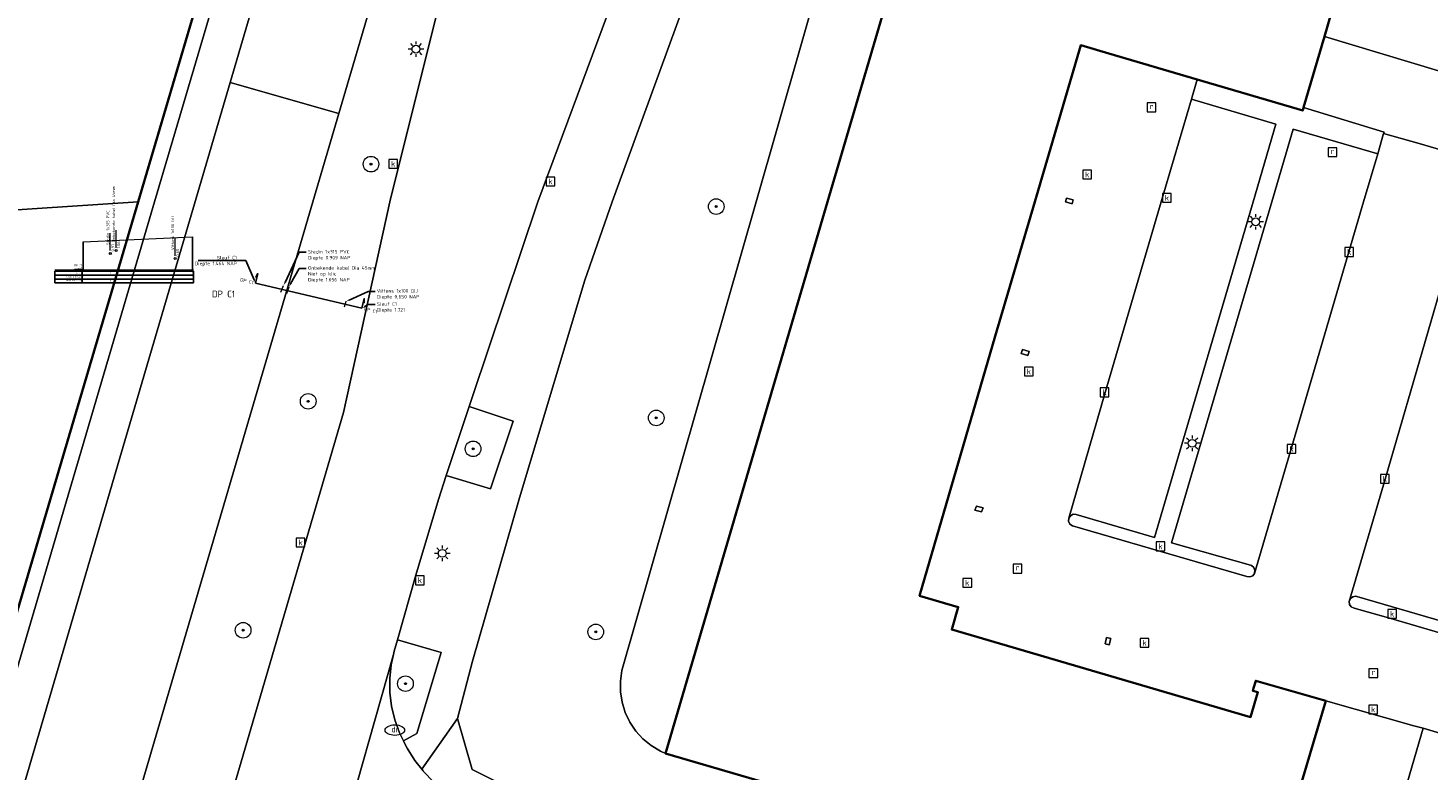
# Model space of a CAD drawing. Header units: metres. Extents: x 136597 to 137331, y 452400 to 453440.
# Tile 28 of 40: x 136861 to 136932, y 452971 to 453009. Entities that reach past the tile are written whole.
import ezdxf
from ezdxf import colors
from ezdxf.entities.mleader import LeaderData, LeaderLine
from ezdxf.enums import TextEntityAlignment as Align
from ezdxf.math import Vec2, Vec3

# ---------------------------------------------------------------- set-up
doc = ezdxf.new("R2010")
doc.units = ezdxf.units.M
doc.layers.get('0').update_dxf_attribs({"lineweight": 25})
for name, color, linetype, lineweight in [('AB-ondergrond', 7, 'Continuous', 25), ('B-WE-GK-BESCHOEIING-G', 130, 'GK-BESCHOEIING', 35), ('B-WE-GR-BOOM-S @ 0.2', 90, 'Continuous', 25), ('B-WE-GR-GROENVOORZIENING-GV', 80, 'Continuous', 18), ('B-WE-GW-MAAIVELD-G', 90, 'GW-MAAIVELD', 18), ('B-WE-IE-TERREINAFSCHEIDING_KUNSTMATIG_MUUR-GV', 90, 'Continuous', 18), ('B-WE-KL-ET-G', 10, 'KL-ELECTRICITEIT-N', 18), ('B-WE-KL-ET_LS_OV_LICHTMAST-S @ 0.2', 190, 'Continuous', 25), ('B-WE-KL-OVERIG-G', 8, 'Continuous', 18), ('B-WE-KL-WATER-G', 170, 'KL-WATER-N', 18), ('B-WE-KL-WATER-S @ 0.2', 170, 'Continuous', 25), ('B-WE-MO-ONDERZOEK_SLEUF-G', 30, 'Continuous', 18), ('B-WE-OG-BEBOUWING-GV', 7, 'Continuous', 35), ('B-WE-OG-TERREIN_CULTUURSCHEIDING-GV', 7, 'Continuous', 18), ('B-WE-OG-TERREIN_ERF-GV', 7, 'Continuous', 18), ('B-WE-OG-WATER-GV', 130, 'Continuous', 18), ('B-WE-OG-WATER_SLOOT-GV', 120, 'Continuous', 18), ('B-WE-RI-GWA_KOLK-S @ 0.2', 30, 'Continuous', 25), ('B-WE-RI-GWA_RIOOLPUT-S @ 0.2', 30, 'Continuous', 25), ('B-WE-VH-VERHARDING_BETONSTRAATSTEEN-GV', 252, 'Continuous', 18), ('B-WE-VH-VERHARDING_OPEN-GV', 252, 'Continuous', 18), ('B-WE-VH-VERHARDING_TEGEL-GV', 252, 'Continuous', 18), ('X-XX-AL-ORIENTATIE-T70', 210, 'Continuous', 70)]:
    doc.layers.add(name, color=color, linetype=linetype, lineweight=lineweight)
doc.layers.add('B-WE-AL-PROFIELLOCATIE-S @ 0.05', color=7, linetype='Continuous')
doc.layers.add('B-WE-AL-PROFIELRASTER-S', color=7, linetype='Continuous')
doc.styles.add('NLCS-ISO', font='NLCS-ISO.ttf')
doc.styles.add('NLCS-ISO-ANNOTATIEF-T70', font='NLCS-ISO.ttf', dxfattribs={"height": 7})
doc.styles.add('NLCS-ISO-ANNOTATIVE-T18', font='NLCS-ISO.ttf', dxfattribs={"height": 1.8})
doc.styles.get("Standard").update_dxf_attribs({"font": 'NLCS-ISO.ttf'})
doc.linetypes.add('GK-BESCHOEIING', pattern='A,30,-5,[1,NLCS.shx,S=1,R=0,X=0,Y=0],-5', length=40)
doc.linetypes.add('GW-MAAIVELD', pattern='A,12,[40,NLCS.shx,S=1,R=0,X=0,Y=-0.5],12', length=24)
doc.linetypes.add('KL-ELECTRICITEIT-N', pattern='A,7,-0.5,[103,NLCS.SHX,S=0.75,R=0,X=0.75,Y=0],-2', length=9.5)
doc.linetypes.add('KL-WATER-N', pattern='A,7,-0.5,[168,NLCS.SHX,S=0.75,R=0,X=0.75,Y=0],-2', length=9.5)

# ---------------------------------------------------------------- blocks, each defined once
blk = doc.blocks.new('SAL-PROFIEL_LOCATIE_LINKS-SO')
at = {"color": 0, "linetype": 'ByBlock', "lineweight": -2}
blk.add_lwpolyline([(0, 0), (0, 5), (-0.5, 3), (0, 3)], dxfattribs=at)
at = {"color": 0, "linetype": 'ByBlock', "lineweight": -2, "style": 'NLCS-ISO-ANNOTATIVE-T18'}
blk.add_attdef('PROFNUMMER', text='', height=1.8, dxfattribs=at).set_placement((-1, 0), align=Align.MIDDLE_RIGHT)
blk = doc.blocks.new('SAL-PROFIEL_LOCATIE_RECHTS-SO')
at = {"color": 0, "linetype": 'ByBlock', "lineweight": -2}
blk.add_lwpolyline([(0, 0), (0, 5), (0.5, 3), (0, 3)], dxfattribs=at)
at = {"color": 0, "linetype": 'ByBlock', "lineweight": -2, "style": 'NLCS-ISO-ANNOTATIVE-T18'}
blk.add_attdef('PROFNUMMER', text='', height=1.8, dxfattribs=at).set_placement((1, 0), align=Align.MIDDLE_LEFT)
blk = doc.blocks.new('SAL-PROFIELRASTER-SOD')
at = {"color": 0, "linetype": 'ByBlock', "lineweight": -2, "flags": 128}
for points in [[(-2, 0), (-72, 0)], [(-24, 2), (-23, 0), (-22, 2), (-2, 2)], [(-72, -12.5), (-72, -2.5)], [(0, -2.5), (-72, -2.5)], [(0, -12.5), (-72, -12.5)], [(-2, -12.5), (-2, -2.5)]]:
    blk.add_lwpolyline(points, dxfattribs=at)
at = {"color": 0, "linetype": 'ByBlock', "lineweight": -2, "style": 'NLCS-ISO-ANNOTATIVE-T18'}
blk.add_text('NAP', height=2, dxfattribs=at).set_placement((-3, 3), align=Align.RIGHT)
blk.add_text('Afstand', height=2.5, dxfattribs=at).set_placement((-4.5, -7.5), align=Align.MIDDLE_RIGHT)
for tag, height, p in [('PROFIELNR', 5, (-3, 10)), ('NAP', 2, (-9.9, 3)), ('SCHAAL', 2, (-3, 6.5))]:
    blk.add_attdef(tag, text='', height=height, dxfattribs=at).set_placement(p, align=Align.RIGHT)
blk = doc.blocks.new('SAL-PROFIELRASTER_BALK_EIND1-SOD')
at = {"color": 0, "linetype": 'ByBlock', "lineweight": -2}
blk.add_line((1, -12.5), (1, -2.5), dxfattribs=at)
at = {"color": 0, "linetype": 'ByBlock', "lineweight": -2, "flags": 128}
for points in [[(0, 0), (1, 0)], [(0, -2.5), (1, -2.5)], [(0, -12.5), (1, -12.5)]]:
    blk.add_lwpolyline(points, dxfattribs=at)
blk = doc.blocks.new('SAL-PROFIELRASTER_BALK-SOD')
at = {"color": 0, "linetype": 'ByBlock', "lineweight": -2}
for p, q in [((-72, -12.5), (-72, -2.5)), ((0, -12.5), (-72, -12.5)), ((-2, -2.5), (-2, -12.5))]:
    blk.add_line(p, q, dxfattribs=at)
at = {"color": 0, "linetype": 'ByBlock', "lineweight": -2, "style": 'NLCS-ISO-ANNOTATIVE-T18'}
for tag, height, p in [('TITEL1', 2.5, (-4.5, -6.5)), ('TITEL2', 1.5, (-4.5, -9.5))]:
    blk.add_attdef(tag, text='', height=height, dxfattribs=at).set_placement(p, align=Align.MIDDLE_RIGHT)
blk = doc.blocks.new('SAL-PROFIELRASTER_BALK_EIND2-SOD')
at = {"color": 0, "linetype": 'ByBlock', "lineweight": -2}
for p, q in [((1, -2.5), (1, -12.5)), ((1, -12.5), (0, -12.5))]:
    blk.add_line(p, q, dxfattribs=at)
blk = doc.blocks.new('SOG-LEIDING_BOVENKANT-D')
at = {"color": 0, "linetype": 'ByBlock', "lineweight": -2}
blk.add_lwpolyline([(0, 1), (0, 10)], dxfattribs=at)
blk.add_circle((0, -0.5), 0.5, dxfattribs=at)
at = {"color": 0, "linetype": 'ByBlock', "lineweight": -2, "style": 'NLCS-ISO-ANNOTATIVE-T18'}
for tag, p in [('VALUE1', (-0.5, 3.84)), ('VALUE2', (2, 0.55))]:
    blk.add_attdef(tag, p, '', height=1.5, rotation=90, dxfattribs=at)
blk = doc.blocks.new('SAL-PROFIELRASTER_BALK_DATA-SOD')
at = {"color": 0, "linetype": 'ByBlock', "lineweight": -2}
blk.add_lwpolyline([(0, -3.5), (0, -2.5)], dxfattribs=at)
at = {"color": 0, "linetype": 'ByBlock', "lineweight": -2, "style": 'NLCS-ISO-ANNOTATIVE-T18'}
blk.add_attdef('GETAL', text='', height=1.5, rotation=90, dxfattribs=at).set_placement((0.75, -5), align=Align.RIGHT)
blk = doc.blocks.new('SAL-PROFIELRASTER_AANHAAL-SOD')
at = {"color": 9, "linetype": 'ByBlock', "lineweight": -2, "flags": 128}
blk.add_lwpolyline([(0, 1), (0, 0)], dxfattribs=at)
blk = doc.blocks.new('SKL-ET_OV_LICHTMAST-SO')
at = {"color": 0, "linetype": 'ByBlock', "lineweight": 18}
for points in [[(-1.25, 0), (-2, 0)], [(-1.41, 1.41), (-0.88, 0.88)], [(0, 2), (0, 1.25)], [(0.88, 0.88), (1.41, 1.41)], [(2, 0), (1.25, 0)], [(-1.41, -1.41), (-0.88, -0.88)], [(0, -1.25), (0, -2)], [(0.88, -0.88), (1.41, -1.41)]]:
    blk.add_lwpolyline(points, dxfattribs=at)
blk.add_circle((0, 0), 1, dxfattribs=at)
blk = doc.blocks.new('SRI-KOLK-SO')
at = {"color": 0, "linetype": 'ByBlock', "lineweight": 18}
blk.add_lwpolyline([(-1.125, -1.125), (1.125, -1.125), (1.125, 1.125), (-1.125, 1.125)], close=True, dxfattribs=at)
at = {"color": 0, "linetype": 'ByBlock', "lineweight": 18, "style": 'NLCS-ISO'}
blk.add_text('k', height=1.5, dxfattribs=at).set_placement((0, 0), align=Align.MIDDLE_CENTER)
blk = doc.blocks.new('SRI-PUT_INSPECTIEPUT_RIOOLPUT-SO')
at = {"color": 0, "linetype": 'ByBlock', "lineweight": 18}
blk.add_lwpolyline([(-1.12, -1.12), (1.12, -1.12), (1.12, 1.12), (-1.12, 1.12)], close=True, dxfattribs=at)
at = {"color": 0, "linetype": 'ByBlock', "lineweight": 18, "style": 'NLCS-ISO'}
blk.add_text('r', height=1.5, dxfattribs=at).set_placement((0, 0.28), align=Align.MIDDLE_CENTER)
blk = doc.blocks.new('SKL-WATER_DRAINAGEPUT-SO')
at = {"color": 0, "linetype": 'ByBlock', "lineweight": 18}
blk.add_ellipse((0, 0), major_axis=(2.5, 0), ratio=0.54, dxfattribs=at)
at = {"color": 0, "linetype": 'ByBlock', "lineweight": 18, "style": 'NLCS-ISO'}
blk.add_text('dr', height=1.5, dxfattribs=at).set_placement((0.12, 0.19), align=Align.MIDDLE_CENTER)
blk = doc.blocks.new('SGR-BOOM_01-SO')
at = {"linetype": 'ByBlock', "lineweight": 18}
h = blk.add_hatch(color=0, dxfattribs=at)
h.dxf.hatch_style = 1
edge = h.paths.add_edge_path()
edge.add_arc((0, 0), 0.25, 0, 360)
at = {"color": 0, "linetype": 'ByBlock', "lineweight": 18}
for radius in [2, 0.25]:
    blk.add_circle((0, 0), radius, dxfattribs=at)
blk = doc.blocks.new('A$C8609b1a7')
at = {"layer": 'B-WE-GK-BESCHOEIING-G', "color": 9, "flags": 128}
for points in [[(-453.478, -439.747), (-450.83, -430.736), (-446.061, -414.81), (-444.863, -410.649), (-444.788, -410.251), (-444.73, -409.596), (-444.752, -408.94), (-444.854, -408.291), (-445.034, -407.659), (-445.212, -407.132), (-445.489, -406.545), (-445.836, -405.996), (-446.248, -405.494), (-446.718, -405.046), (-456.2, -398.44), (-468.888, -389.541), (-479.302, -382.276), (-479.674, -381.947), (-480.111, -381.467), (-480.486, -380.937), (-480.792, -380.365), (-481.026, -379.759), (-481.17, -379.221), (-481.256, -378.608), (-481.262, -377.988), (-481.188, -377.373), (-481.036, -376.772), (-480.049, -373.375)], [(-453.478, -439.747), (-461.177, -465.757), (-461.453, -466.788), (-470.045, -496.259), (-484, -543.567), (-497.27, -588.639), (-507.351, -623.036)]]:
    blk.add_lwpolyline(points, dxfattribs=at)
at = {"layer": 'B-WE-GR-GROENVOORZIENING-GV', "color": 9, "flags": 128}
for points in [[(-436.536, -450.22), (-437.709, -453.766), (-435.436, -454.449), (-434.277, -450.967)], [(-440.21, -462.178), (-440.376, -462.762), (-440.411, -462.919), (-440.53, -463.455), (-440.604, -464.161), (-440.599, -464.871), (-440.514, -465.576), (-440.351, -466.267), (-440.111, -466.935), (-439.906, -467.35), (-439.211, -466.978), (-437.97, -462.814)]]:
    blk.add_lwpolyline(points, close=True, dxfattribs=at)
at = {"layer": 'B-WE-IE-TERREINAFSCHEIDING_KUNSTMATIG_MUUR-GV', "color": 9, "flags": 128}
for points in [[(-405.996, -439.747), (-405.656, -439.847), (-405.606, -439.647), (-405.946, -439.547)], [(-408.276, -447.507), (-407.936, -447.607), (-407.856, -447.407), (-408.196, -447.307)], [(-410.296, -455.627), (-410.216, -455.417), (-410.556, -455.327), (-410.636, -455.537)], [(-403.766, -462.427), (-403.686, -462.097), (-403.896, -462.047), (-403.976, -462.377)]]:
    blk.add_lwpolyline(points, close=True, dxfattribs=at)
at = {"layer": 'B-WE-OG-BEBOUWING-GV', "color": 9, "flags": 128}
for points in [[(-414.996, -428.887), (-418.184, -439.747), (-426.476, -467.997), (-419.177, -470.131)], [(-394.079, -470.056), (-392.679, -465.306), (-392.676, -465.297), (-396.256, -464.267), (-396.366, -464.649), (-396.406, -464.787), (-396.146, -464.857), (-396.526, -466.127), (-411.826, -461.647), (-411.496, -460.497), (-413.476, -459.917), (-409.596, -446.627), (-407.574, -439.747), (-405.216, -431.727), (-403.774, -432.151), (-399.257, -433.479), (-393.856, -435.067), (-393.811, -434.915), (-392.738, -431.273), (-392.394, -430.105)]]:
    blk.add_lwpolyline(points, dxfattribs=at)
at = {"layer": 'B-WE-OG-TERREIN_CULTUURSCHEIDING-GV', "color": 9, "flags": 128}
for points in [[(-459.742, -395.022), (-453.58, -399.287), (-446.248, -404.411), (-445.885, -404.77), (-445.522, -405.142), (-445.22, -405.566), (-444.811, -406.24), (-444.512, -406.885), (-444.288, -407.559), (-444.197, -407.94), (-444.065, -408.641), (-444.012, -409.352), (-444.04, -410.064), (-444.146, -410.769), (-444.155, -410.81), (-448.308, -425.058), (-452.653, -439.747), (-460.686, -467.013)], [(-462.62, -480.754), (-454.342, -452.556), (-448.78, -433.632), (-442.217, -411.306), (-442.179, -411.133), (-441.976, -409.78), (-442.08, -408.382), (-442.241, -407.523), (-442.364, -407.011), (-442.651, -406.148), (-443.044, -405.299), (-443.549, -404.467), (-443.984, -403.857), (-444.467, -403.361), (-444.964, -402.87), (-473.843, -382.681)], [(-436.667, -412.993), (-443.213, -435.216), (-444.547, -439.747), (-453.202, -469.212), (-457.166, -482.739), (-461.655, -498.061)], [(-461.156, -512.485), (-458.403, -503.154), (-457.021, -498.468), (-455.086, -491.909), (-448.993, -471.108), (-442.968, -450.537), (-440.598, -439.747), (-437.703, -428.092)]]:
    blk.add_lwpolyline(points, dxfattribs=at)
for points in [[(-443.213, -435.216), (-436.667, -412.993), (-436.531, -412.458), (-436.519, -412.401), (-436.338, -411.352), (-436.236, -410.293), (-436.213, -409.229), (-436.271, -408.166), (-436.408, -407.111), (-436.637, -406.01), (-436.904, -405.022), (-437.257, -404.02), (-437.685, -403.047), (-438.185, -402.11), (-438.605, -401.448), (-438.865, -401.03), (-439.239, -400.527), (-442.179, -411.133), (-442.217, -411.306), (-448.78, -433.632)], [(-443.213, -435.216), (-448.78, -433.632), (-454.342, -452.556), (-462.62, -480.754), (-457.166, -482.739), (-453.202, -469.212), (-444.547, -439.747)]]:
    blk.add_lwpolyline(points, close=True, dxfattribs=at)
at = {"layer": 'B-WE-OG-TERREIN_ERF-GV', "color": 9, "flags": 128}
for points in [[(-424.613, -427.085), (-428.946, -438.989), (-429.212, -439.747), (-430.621, -443.756), (-433.952, -454.895), (-436.363, -463.27), (-437.134, -466.194), (-436.387, -468.817), (-418.129, -477.94)], [(-419.177, -470.131), (-426.476, -467.997), (-426.746, -467.874), (-427.215, -467.593), (-427.637, -467.247), (-428.005, -466.843), (-428.31, -466.389), (-428.545, -465.896), (-428.706, -465.374), (-428.789, -464.834), (-428.792, -464.288), (-428.716, -463.747), (-421.838, -439.747), (-418.436, -427.867)], [(-386.146, -467.157), (-387.692, -466.703), (-389.08, -471.499)]]:
    blk.add_lwpolyline(points, dxfattribs=at)
for points in [[(-418.436, -427.867), (-421.838, -439.747), (-428.716, -463.747), (-428.792, -464.288), (-428.789, -464.834), (-428.706, -465.374), (-428.545, -465.896), (-428.31, -466.389), (-428.005, -466.843), (-427.637, -467.247), (-427.215, -467.593), (-426.746, -467.874), (-426.476, -467.997), (-418.184, -439.747), (-414.996, -428.887)], [(-392.738, -431.273), (-393.811, -434.915), (-389.686, -436.167), (-389.726, -436.247), (-387.886, -436.747), (-386.736, -437.097), (-384.906, -437.657), (-385.216, -438.677), (-381.657, -439.747), (-380.426, -440.117), (-386.636, -461.247), (-386.784, -461.827), (-385.503, -462.197), (-378.823, -439.747), (-377.628, -435.733), (-385.526, -433.407), (-386.896, -433.027)], [(-399.257, -433.479), (-399.546, -434.487), (-395.226, -435.757), (-396.396, -439.747), (-401.436, -456.927), (-405.456, -455.747), (-405.612, -455.744), (-405.749, -455.817), (-405.833, -455.948), (-405.843, -456.104), (-405.775, -456.244), (-405.647, -456.333), (-396.716, -458.937), (-396.561, -458.954), (-396.417, -458.894), (-396.321, -458.77), (-396.298, -458.616), (-396.353, -458.47), (-396.472, -458.369), (-396.536, -458.347), (-400.566, -457.207), (-395.441, -439.747), (-394.346, -436.017), (-390.016, -437.287), (-389.726, -436.247), (-389.686, -436.167), (-393.811, -434.915), (-393.856, -435.067)], [(-386.784, -461.827), (-386.636, -461.247), (-391.086, -459.947), (-391.133, -459.939), (-391.289, -459.963), (-391.412, -460.059), (-391.474, -460.204), (-391.457, -460.36), (-391.367, -460.488), (-391.226, -460.557), (-389.346, -461.087)], [(-387.692, -466.703), (-388.16, -466.579), (-392.679, -465.306), (-394.079, -470.056), (-389.606, -471.347), (-389.08, -471.499)]]:
    blk.add_lwpolyline(points, close=True, dxfattribs=at)
at = {"layer": 'B-WE-OG-WATER-GV', "color": 9, "flags": 128}
for points in [[(-470.827, -440.889), (-453.478, -439.747), (-451.159, -431.856), (-450.83, -430.736), (-446.061, -414.81), (-444.863, -410.649), (-444.788, -410.251), (-444.73, -409.596), (-444.752, -408.94), (-444.854, -408.291), (-445.034, -407.659), (-445.212, -407.132), (-445.489, -406.545), (-445.836, -405.996), (-446.248, -405.494), (-446.718, -405.046), (-456.2, -398.44), (-468.888, -389.541)], [(-484, -543.567), (-470.045, -496.259), (-461.453, -466.788), (-461.177, -465.757), (-453.478, -439.747), (-470.827, -440.889), (-470.581, -441.634), (-470.413, -442.4), (-470.323, -443.179), (-470.313, -443.963), (-470.342, -444.396), (-470.572, -445.381), (-476.275, -465.009), (-499.179, -543.046)]]:
    blk.add_lwpolyline(points, dxfattribs=at)
at = {"layer": 'B-WE-OG-WATER_SLOOT-GV', "color": 9, "flags": 128}
for points in [[(-468.888, -389.541), (-456.2, -398.44), (-446.718, -405.046), (-446.248, -405.494), (-445.836, -405.996), (-445.489, -406.545), (-445.212, -407.132), (-445.034, -407.659), (-444.854, -408.291), (-444.752, -408.94), (-444.73, -409.596), (-444.788, -410.251), (-444.863, -410.649), (-446.061, -414.81), (-450.83, -430.736), (-451.159, -431.856), (-453.478, -439.747), (-461.177, -465.757)], [(-460.686, -467.013), (-452.653, -439.747), (-448.308, -425.058), (-444.155, -410.81), (-444.146, -410.769), (-444.04, -410.064), (-444.012, -409.352), (-444.065, -408.641), (-444.197, -407.94), (-444.288, -407.559), (-444.512, -406.885), (-444.811, -406.24), (-445.22, -405.566), (-445.522, -405.142), (-445.885, -404.77), (-446.248, -404.411), (-453.58, -399.287), (-459.742, -395.022)]]:
    blk.add_lwpolyline(points, dxfattribs=at)
at = {"layer": 'B-WE-VH-VERHARDING_BETONSTRAATSTEEN-GV', "color": 9, "flags": 128}
for points in [[(-429.457, -430.141), (-437.703, -428.092), (-440.598, -439.747), (-442.968, -450.537), (-448.993, -471.108), (-443.223, -472.855), (-440.411, -462.919), (-440.376, -462.762), (-440.21, -462.178), (-439.27, -458.865), (-438.112, -454.984), (-437.709, -453.766), (-436.536, -450.22), (-436.384, -449.76), (-433.012, -439.747)], [(-399.546, -434.487), (-401.106, -439.747), (-403.976, -449.507), (-405.833, -455.948), (-405.749, -455.817), (-405.612, -455.744), (-405.456, -455.747), (-401.436, -456.927), (-396.396, -439.747), (-395.226, -435.757)], [(-390.016, -437.287), (-394.346, -436.017), (-395.441, -439.747), (-400.566, -457.207), (-396.536, -458.347), (-396.472, -458.369), (-396.353, -458.47), (-396.298, -458.616), (-396.321, -458.77), (-394.446, -452.387), (-391.496, -442.307), (-390.742, -439.747)], [(-385.216, -438.677), (-385.523, -439.747), (-386.696, -443.847), (-389.626, -453.937), (-391.474, -460.204), (-391.412, -460.059), (-391.289, -459.963), (-391.133, -459.939), (-391.086, -459.947), (-386.636, -461.247), (-380.426, -440.117), (-381.657, -439.747)]]:
    blk.add_lwpolyline(points, close=True, dxfattribs=at)
blk.add_lwpolyline([(-438.894, -468.886), (-438.967, -468.794), (-439.319, -468.348), (-439.704, -467.73), (-439.797, -467.571), (-439.906, -467.35), (-440.111, -466.935), (-440.351, -466.267), (-440.514, -465.576), (-440.599, -464.871), (-440.604, -464.161), (-440.53, -463.455), (-440.411, -462.919), (-443.223, -472.855)], dxfattribs=at)
at = {"layer": 'B-WE-VH-VERHARDING_OPEN-GV', "color": 9, "flags": 128}
for points in [[(-386.784, -461.827), (-389.346, -461.087), (-391.226, -460.557), (-391.367, -460.488), (-391.457, -460.36), (-391.474, -460.204), (-389.626, -453.937), (-386.696, -443.847)], [(-386.736, -437.097), (-387.886, -436.747), (-389.726, -436.247), (-390.016, -437.287), (-390.742, -439.747), (-391.496, -442.307), (-394.446, -452.387), (-396.321, -458.77), (-396.417, -458.894), (-396.561, -458.954), (-396.716, -458.937), (-405.647, -456.333), (-405.775, -456.244), (-405.843, -456.104), (-405.833, -455.948), (-403.976, -449.507), (-401.106, -439.747), (-399.546, -434.487), (-399.257, -433.479), (-403.774, -432.151), (-405.216, -431.727), (-407.574, -439.747), (-409.596, -446.627), (-413.476, -459.917), (-411.496, -460.497), (-411.826, -461.647), (-396.526, -466.127), (-396.146, -464.857), (-396.406, -464.787), (-396.366, -464.649), (-396.256, -464.267), (-392.676, -465.297), (-392.679, -465.306), (-388.16, -466.579), (-387.692, -466.703), (-386.146, -467.157)]]:
    blk.add_lwpolyline(points, dxfattribs=at)
for points in [[(-405.996, -439.747), (-405.946, -439.547), (-405.606, -439.647), (-405.656, -439.847)], [(-408.276, -447.507), (-408.196, -447.307), (-407.856, -447.407), (-407.936, -447.607)], [(-410.296, -455.627), (-410.636, -455.537), (-410.556, -455.327), (-410.216, -455.417)], [(-403.766, -462.427), (-403.976, -462.377), (-403.896, -462.047), (-403.686, -462.097)]]:
    blk.add_lwpolyline(points, close=True, dxfattribs=at)
at = {"layer": 'B-WE-VH-VERHARDING_TEGEL-GV', "color": 9, "flags": 128}
for points in [[(-429.457, -430.141), (-433.012, -439.747), (-436.384, -449.76), (-436.536, -450.22), (-434.277, -450.967), (-435.436, -454.449), (-437.709, -453.766), (-438.112, -454.984), (-439.27, -458.865), (-440.21, -462.178), (-437.97, -462.814), (-439.211, -466.978), (-439.906, -467.35), (-439.797, -467.571), (-439.704, -467.73), (-439.319, -468.348), (-438.967, -468.794), (-437.134, -466.194), (-436.363, -463.27), (-433.952, -454.895), (-430.621, -443.756), (-429.212, -439.747), (-428.946, -438.989), (-424.613, -427.085)], [(-392.394, -430.105), (-392.738, -431.273), (-386.896, -433.027), (-385.526, -433.407), (-377.628, -435.733), (-376.326, -436.117), (-377.396, -439.747), (-380.826, -451.387), (-380.726, -451.427), (-378.846, -451.987), (-378.71, -451.516), (-374.211, -452.812), (-374.057, -452.856), (-373.434, -450.996), (-371.766, -451.476), (-371.06, -449.099), (-370.861, -448.285), (-357.309, -452.264), (-353.756, -440.114), (-348.683, -441.56), (-348.15, -439.747), (-345.127, -429.456)]]:
    blk.add_lwpolyline(points, dxfattribs=at)
blk.add_lwpolyline([(-437.134, -466.194), (-438.967, -468.794), (-438.894, -468.886), (-438.868, -468.919), (-438.357, -469.438), (-437.792, -469.897), (-437.167, -470.3), (-402.126, -487.777), (-393.266, -492.167), (-392.416, -490.797), (-392.568, -490.706), (-400.266, -486.872), (-416.916, -478.587), (-414.909, -471.379), (-416.207, -471), (-418.116, -477.947), (-418.129, -477.94), (-436.387, -468.817)], close=True, dxfattribs=at)
at = {"layer": 'B-WE-GR-BOOM-S @ 0.2', "color": 9, "xscale": 0.2, "yscale": 0.2, "zscale": 0.2}
for p in [(-441.563, -437.814), (-423.885, -439.987), (-444.779, -449.959), (-426.955, -450.807), (-436.336, -452.391), (-448.11, -461.685), (-430.055, -461.767), (-439.798, -464.419)]:
    blk.add_blockref('SGR-BOOM_01-SO', p, dxfattribs=at)
at = {"layer": 'B-WE-KL-ET_LS_OV_LICHTMAST-S @ 0.2', "color": 9, "xscale": 0.2, "yscale": 0.2, "zscale": 0.2}
for p in [(-439.263, -431.924), (-396.265, -440.767), (-399.515, -452.107), (-437.914, -457.745)]:
    blk.add_blockref('SKL-ET_OV_LICHTMAST-SO', p, dxfattribs=at)
at = {"layer": 'B-WE-KL-WATER-S @ 0.2', "color": 9, "xscale": 0.2, "yscale": 0.2, "zscale": 0.2}
blk.add_blockref('SKL-WATER_DRAINAGEPUT-SO', (-440.341, -466.796), dxfattribs=at)
at = {"layer": 'B-WE-RI-GWA_KOLK-S @ 0.2', "color": 9, "xscale": 0.2, "yscale": 0.2, "zscale": 0.2}
for p in [(-440.425, -437.797), (-432.372, -438.702), (-404.89, -438.341), (-400.809, -439.539), (-391.473, -442.313), (-407.88, -448.432), (-403.999, -449.499), (-394.424, -452.393), (-389.65, -453.93), (-445.171, -457.193), (-401.136, -457.386), (-439.06, -459.124), (-411.03, -459.25), (-389.277, -460.846), (-401.954, -462.325), (-390.249, -465.74)]:
    blk.add_blockref('SRI-KOLK-SO', p, dxfattribs=at)
at = {"layer": 'B-WE-RI-GWA_RIOOLPUT-S @ 0.2', "color": 9, "xscale": 0.2, "yscale": 0.2, "zscale": 0.2}
for p in [(-401.594, -434.905), (-392.33, -437.2), (-408.455, -458.527), (-390.24, -463.881)]:
    blk.add_blockref('SRI-PUT_INSPECTIEPUT_RIOOLPUT-SO', p, dxfattribs=at)

msp = doc.modelspace()

# ---------------------------------------------------------------- linework, layer by layer
at = {"color": 3, "linetype": 'Continuous'}
msp.add_polyline3d([(136872.22, 452995.843, 1.464), (136877.67, 452994.56, 1.721)], dxfattribs=at)
at = {"layer": 'B-WE-GW-MAAIVELD-G', "linetype": 'Continuous'}
msp.add_lwpolyline([(136863.391, 452997.963), (136868.989, 452998.22)], dxfattribs=at)
at = {"layer": 'B-WE-KL-ET-G', "linetype": 'Continuous'}
msp.add_polyline3d([(136873.523, 452995.384, 0.909), (136873.653, 452995.715, 0.909)], dxfattribs=at)
at = {"layer": 'B-WE-KL-OVERIG-G', "linetype": 'Continuous'}
msp.add_polyline3d([(136873.924, 452995.64, 1.056), (136873.813, 452995.285, 1.056)], dxfattribs=at)
at = {"layer": 'B-WE-KL-WATER-G', "linetype": 'Continuous'}
msp.add_polyline3d([(136876.852, 452994.9, 0.65), (136876.756, 452994.607, 0.644)], dxfattribs=at)
at = {"layer": 'B-WE-MO-ONDERZOEK_SLEUF-G', "linetype": 'Continuous'}
msp.add_lwpolyline([(136872.22, 452995.843), (136877.67, 452994.56)], dxfattribs=at)

# ---------------------------------------------------------------- block references
at = {"layer": 'AB-ondergrond'}
msp.add_blockref('A$C8609b1a7', (137319.696, 453439.747), dxfattribs=at)
at = {"layer": 'B-WE-AL-PROFIELLOCATIE-S @ 0.05', "linetype": 'Continuous', "xscale": 0.1, "yscale": 0.1, "zscale": 0.1, "rotation": 346.753767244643}
for name, p, values in [('SAL-PROFIEL_LOCATIE_LINKS-SO', (136872.22, 452995.843), {'PROFNUMMER': 'DP C1'}), ('SAL-PROFIEL_LOCATIE_RECHTS-SO', (136877.67, 452994.56), {'PROFNUMMER': "DP C1'"})]:
    msp.add_blockref(name, p, dxfattribs=at).add_auto_attribs(values)
at = {"layer": 'B-WE-AL-PROFIELRASTER-S', "linetype": 'Continuous'}
for p, yscale in [((136863.391, 452996.499), 1.46442424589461), ((136868.989, 452996.499), 1.72138977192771)]:
    msp.add_blockref('SAL-PROFIELRASTER_AANHAAL-SOD', p, dxfattribs=dict(at, yscale=yscale))
at = {"layer": 'B-WE-AL-PROFIELRASTER-S', "linetype": 'Continuous', "xscale": 0.02, "yscale": 0.02, "zscale": 0.02}
for name, p, values in [('SAL-PROFIELRASTER-SOD', (136863.391, 452996.499), {'PROFIELNR': 'DP C1', 'SCHAAL': '1:20', 'NAP': '0.00'}), ('SAL-PROFIELRASTER_BALK-SOD', (136863.391, 452996.299), {'TITEL1': 'Hoogte Terreinhoogte'}), ('SAL-PROFIELRASTER_BALK_DATA-SOD', (136863.391, 452996.499), {'GETAL': '0.00'}), ('SAL-PROFIELRASTER_BALK_DATA-SOD', (136863.391, 452996.299), {'GETAL': '1.46'}), ('SAL-PROFIELRASTER_BALK_DATA-SOD', (136864.785, 452996.499), {'GETAL': '1.39'}), ('SAL-PROFIELRASTER_BALK_DATA-SOD', (136865.082, 452996.499), {'GETAL': '1.69'}), ('SAL-PROFIELRASTER_BALK_DATA-SOD', (136868.103, 452996.499), {'GETAL': '4.71'}), ('SAL-PROFIELRASTER_BALK_DATA-SOD', (136868.989, 452996.499), {'GETAL': '5.60'}), ('SAL-PROFIELRASTER_BALK_DATA-SOD', (136868.989, 452996.299), {'GETAL': '1.72'}), ('SAL-PROFIELRASTER_BALK-SOD', (136863.391, 452996.099), {'TITEL1': 'Hoogte kabel/ leiding'}), ('SAL-PROFIELRASTER_BALK_DATA-SOD', (136864.785, 452996.099), {'GETAL': '0.91'}), ('SAL-PROFIELRASTER_BALK_DATA-SOD', (136865.082, 452996.099), {'GETAL': '1.06'}), ('SAL-PROFIELRASTER_BALK_DATA-SOD', (136868.103, 452996.099), {'GETAL': '0.65'})]:
    msp.add_blockref(name, p, dxfattribs=at).add_auto_attribs(values)
at = {"layer": 'B-WE-AL-PROFIELRASTER-S', "linetype": 'Continuous', "xscale": 5.648160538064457, "yscale": 0.02, "zscale": 5.648160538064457}
for name, p in [('SAL-PROFIELRASTER_BALK_EIND1-SOD', (136863.391, 452996.499)), ('SAL-PROFIELRASTER_BALK_EIND2-SOD', (136863.391, 452996.299)), ('SAL-PROFIELRASTER_BALK_EIND2-SOD', (136863.391, 452996.099))]:
    msp.add_blockref(name, p, dxfattribs=at)
at = {"layer": 'B-WE-KL-ET-G', "linetype": 'Continuous', "xscale": 0.1, "yscale": 0.1, "zscale": 0.1}
msp.add_blockref('SOG-LEIDING_BOVENKANT-D', (136864.785, 452997.408), dxfattribs=at).add_auto_attribs({'VALUE1': 'Stedin 1x315 PVC', 'VALUE2': '0.91'})
at = {"layer": 'B-WE-KL-OVERIG-G', "linetype": 'Continuous', "xscale": 0.1, "yscale": 0.1, "zscale": 0.1}
msp.add_blockref('SOG-LEIDING_BOVENKANT-D', (136865.082, 452997.555), dxfattribs=at).add_auto_attribs({'VALUE1': 'Onbekende kabel Dia 45mm', 'VALUE2': '1.06'})
at = {"layer": 'B-WE-KL-WATER-G', "linetype": 'Continuous', "xscale": 0.1, "yscale": 0.1, "zscale": 0.1}
msp.add_blockref('SOG-LEIDING_BOVENKANT-D', (136868.103, 452997.146), dxfattribs=at).add_auto_attribs({'VALUE1': 'Vittens 1x100 GIJ', 'VALUE2': '0.65'})

# ---------------------------------------------------------------- texts
at = {"layer": 'X-XX-AL-ORIENTATIE-T70', "insert": (136869.991, 452995.461), "char_height": 0.35, "width": 2.27188, "attachment_point": 1, "style": 'NLCS-ISO-ANNOTATIEF-T70'}
msp.add_mtext('DP C1', dxfattribs=at)

# ---------------------------------------------------------------- leaders
ml = msp.add_multileader_mtext('Standard')
ml.set_content('Sleuf C1\\PDiepte 1.464 NAP', color=256)
ml.set_leader_properties()
ml.build(insert=Vec2(0, 0))
ml.multileader.update_dxf_attribs({"text_right_attachment_type": 6, "dogleg_length": 0.36, "arrow_head_size": 0.18})
ctx = ml.context
ctx.base_point, ctx.char_height, ctx.arrow_head_size, ctx.landing_gap_size, ctx.plane_origin = Vec3(136869.308, 452997.116, 1.464), 0.18, 0.18, 0.09, Vec3(136872.22, 452995.843, 1.464)
ctx.right_attachment, ctx.text_align_type = 6, 2
notes = []
notes.append((ctx, [(0, (1, 1, 0), (136871.72, 452996.999, 1.464), (-1, 0), 0.36, [(0, [(136872.22, 452995.843, 1.464)], 0, [])])]))
ctx.mtext.insert, ctx.mtext.alignment, ctx.mtext.flow_direction = Vec3(136871.27, 452997.239, 1.464), 3, 5
ml = msp.add_multileader_mtext('Standard')
ml.set_content('Stedin 1x315 PVC Diepte 0.909 NAP ', color=256)
ml.set_leader_properties()
ml.build(insert=Vec2(0, 0))
ml.multileader.update_dxf_attribs({"text_right_attachment_type": 6, "dogleg_length": 0.36, "arrow_head_size": 0.18})
ctx = ml.context
ctx.base_point, ctx.char_height, ctx.arrow_head_size, ctx.landing_gap_size, ctx.plane_origin = Vec3(136874.815, 452997.421, 0.905), 0.18, 0.18, 0.09, Vec3(136873.653, 452995.715, 0.905)
ctx.right_attachment = 6
notes.append((ctx, [(0, (1, 1, 0), (136874.455, 452997.421, 0.905), (1, 0), 0.36, [(0, [(136873.653, 452995.715, 0.905)], 0, [])])]))
ctx.mtext.insert, ctx.mtext.width, ctx.mtext.flow_direction = Vec3(136874.905, 452997.538, 0.905), 2.35776, 5
ml = msp.add_multileader_mtext('Standard')
ml.set_content('Onbekende kabel Dia 45mm\\PNiet op klic\\PDiepte 1.056 NAP', color=256)
ml.set_leader_properties()
ml.build(insert=Vec2(0, 0))
ml.multileader.update_dxf_attribs({"text_right_attachment_type": 6, "dogleg_length": 0.36, "arrow_head_size": 0.18})
ctx = ml.context
ctx.base_point, ctx.char_height, ctx.arrow_head_size, ctx.landing_gap_size, ctx.plane_origin = Vec3(136874.819, 452996.594, 1.04), 0.18, 0.18, 0.09, Vec3(136873.813, 452995.285, 1.04)
ctx.right_attachment = 6
notes.append((ctx, [(0, (1, 1, 0), (136874.459, 452996.594, 1.04), (1, 0), 0.36, [(0, [(136873.924, 452995.64, 1.04)], 0, [])])]))
ctx.mtext.insert, ctx.mtext.flow_direction = Vec3(136874.909, 452996.711, 1.04), 5
ml = msp.add_multileader_mtext('Standard')
ml.set_content('Vittens 1x100 GIJ \\PDiepte 0,650 NAP', color=256)
ml.set_leader_properties()
ml.build(insert=Vec2(0, 0))
ml.multileader.update_dxf_attribs({"text_right_attachment_type": 6, "dogleg_length": 0.36, "arrow_head_size": 0.18})
ctx = ml.context
ctx.base_point, ctx.char_height, ctx.arrow_head_size, ctx.landing_gap_size, ctx.plane_origin = Vec3(136878.343, 452995.419, 0.65), 0.18, 0.18, 0.09, Vec3(136876.852, 452994.9, 0.65)
ctx.right_attachment = 6
notes.append((ctx, [(0, (1, 1, 0), (136877.983, 452995.419, 0.65), (1, 0), 0.36, [(0, [(136876.852, 452994.9, 0.65)], 0, [])])]))
ctx.mtext.insert, ctx.mtext.width, ctx.mtext.flow_direction = Vec3(136878.433, 452995.536, 0.65), 1.94444, 5
ml = msp.add_multileader_mtext('Standard')
ml.set_content('Sleuf C1\\PDiepte 1.721 ', color=256)
ml.set_leader_properties()
ml.build(insert=Vec2(0, 0))
ml.multileader.update_dxf_attribs({"text_right_attachment_type": 6, "dogleg_length": 0.36, "arrow_head_size": 0.18})
ctx = ml.context
ctx.base_point, ctx.char_height, ctx.arrow_head_size, ctx.landing_gap_size, ctx.plane_origin = Vec3(136878.343, 452994.742, 1.721), 0.18, 0.18, 0.09, Vec3(136877.67, 452994.56, 1.721)
ctx.right_attachment = 6
notes.append((ctx, [(0, (1, 1, 0), (136877.983, 452994.742, 1.721), (1, 0), 0.36, [(0, [(136877.67, 452994.56, 1.721)], 0, [])])]))
ctx.mtext.insert, ctx.mtext.flow_direction = Vec3(136878.433, 452994.862, 1.721), 5
for ctx, leaders in notes:
    for number, flags, end, landing, length, lines in leaders:
        leader = LeaderData()
        leader.index, (leader.has_last_leader_line, leader.has_dogleg_vector, leader.attachment_direction) = number, flags
        leader.last_leader_point, leader.dogleg_vector, leader.dogleg_length = Vec3(end), Vec3(landing), length
        for number, points, colour, breaks in lines:
            line = LeaderLine()
            line.index, line.vertices, line.color, line.breaks = number, Vec3.list(points), colors.encode_raw_color(colour), breaks
            leader.lines.append(line)
        ctx.leaders.append(leader)

doc.saveas('drawing.dxf')
